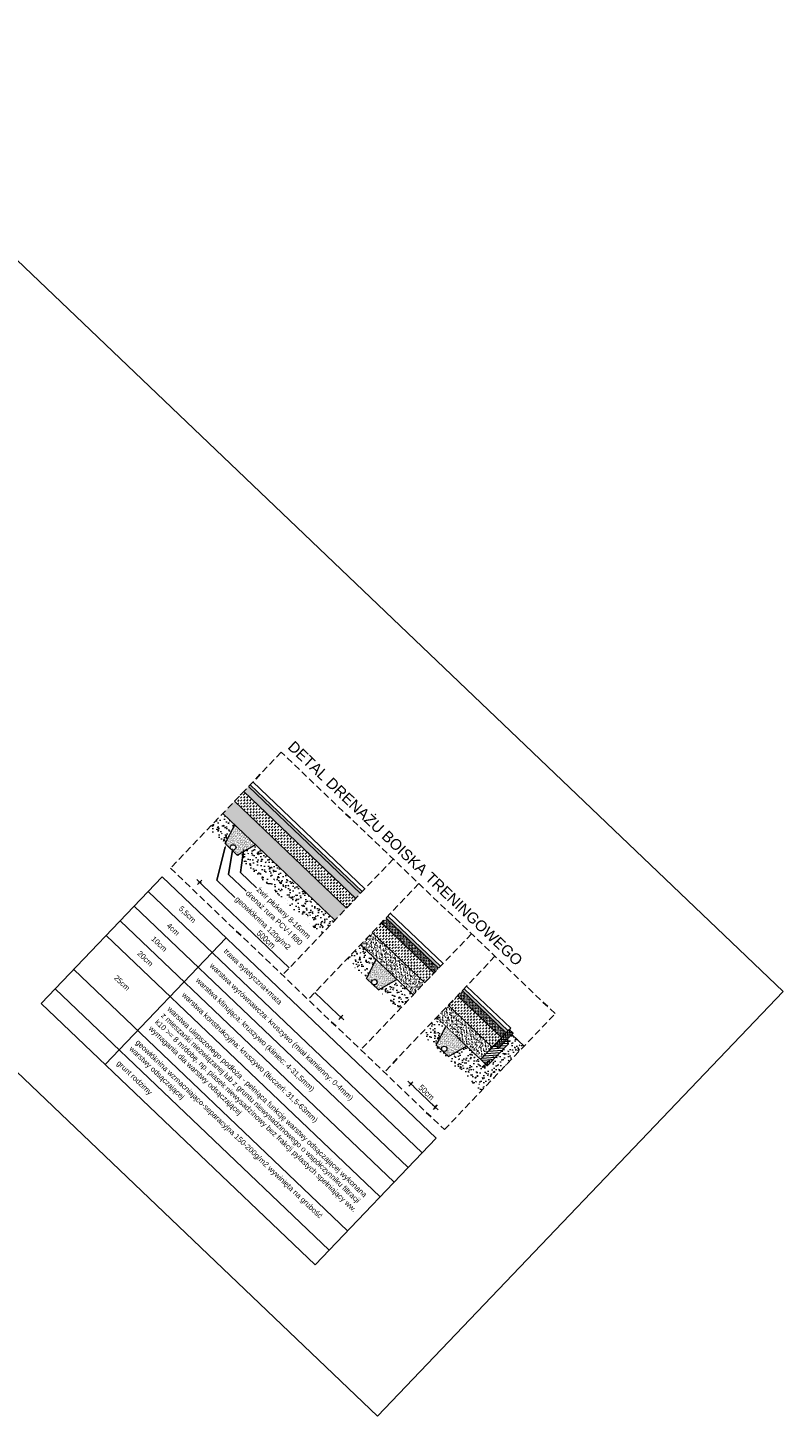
# Model space of a CAD drawing. Header units: metres. Extents: x 7426999 to 7429100, y 5539936 to 5541998.
# Tile 5 of 5: x 7427979 to 7429100, y 5539936 to 5541998. Entities that reach past the tile are written whole.
import ezdxf
from ezdxf import colors
from ezdxf.entities.mleader import LeaderData, LeaderLine
from ezdxf.math import Vec2, Vec3

# ---------------------------------------------------------------- set-up
doc = ezdxf.new("R2010")
doc.units = ezdxf.units.M
doc.linetypes.add('DASHED', pattern=[0.75, 0.5, -0.25])
doc.layers.get('0').update_dxf_attribs({"linetype": 'CONTINUOUS'})
for name, color, linetype, lineweight in [('__OPISY', 7, 'CONTINUOUS', 5), ('_arkusz', 250, 'CONTINUOUS', 18), ('A_przekrojowa', 250, 'CONTINUOUS', 25), ('A_przerywana', 1, 'DASHED', 25), ('A_WIDOKOWA_X szkic', 250, 'CONTINUOUS', 15)]:
    doc.layers.add(name, color=color, linetype=linetype, lineweight=lineweight)
doc.styles.add('Arial', font='arial.ttf')
doc.styles.add('ARIAL 500', font='arial.ttf', dxfattribs={"height": 0.8})
doc.styles.add('Arial Narrow', font='ARIALN.TTF')
pattern_1 = [(6.33288622, (-1823290.928, 6677270.835), (12.078033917, -13.732232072), [1.905000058, -20.955000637]), (311.33288622, (-1823290.928, 6677270.835), (10.642470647, 16.25379987), [1.524000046, -16.764058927]), (56.78433092, (-1823289.921, 6677269.691), (22.72050399, 2.521567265), [1.61900093, -17.809025]), (2.51708622, (-1823287.42, 6677274.51), (16.7059855, -21.758311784), [2.85750009, -31.43250096]), (52.96844383, (-1823286.028, 6677272.697), (34.256917, 1.50592469), [2.42850239, -26.71356163]), (307.5170374, (-1823287.42, 6677274.51), (34.256917, 1.50592469), [2.28599678, -25.14597396]), (337.33288622, (-1823286.46, 6677271.838), (3.906155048, -17.865970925), [1.905000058, -20.955000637]), (282.33288622, (-1823286.46, 6677271.838), (17.188111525, 9.056258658), [1.524000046, -16.76400051]), (27.78433122, (-1823286.134, 6677270.349), (21.094266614, -8.809712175), [1.61900093, -17.8089943]), (353.83288622, (-1823290.928, 6677270.8354), (6.061667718, 5.903145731), [0, -16.560800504, 0, -17.018000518, 0, -16.827500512]), (323.83288622, (-1823290.928, 6677270.835), (11.750632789, 2.633018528), [0, -9.702800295, 0, -16.179800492, 0, -6.413500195]), (283.83288622, (-1823295.025, 6677274.746), (9.4125789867, -9.7764844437), [0, -6.350000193, 0, -19.812000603, 0, -26.2890008]), (273.83288622, (-1823296.863, 6677276.5), (12.47074194, -8.388576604), [0, -8.255000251, 0, -13.1572004, 0, -18.669000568])]
pattern_2 = [(6.33288622, (-1823442.874, 6677415.872), (12.078033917, -13.732232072), [1.905000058, -20.955000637]), (311.33288622, (-1823442.874, 6677415.872), (10.642470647, 16.25379987), [1.524000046, -16.764058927]), (56.78433092, (-1823441.868, 6677414.727), (22.72050399, 2.521567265), [1.61900093, -17.809025]), (2.51708622, (-1823439.367, 6677419.546), (16.7059855, -21.758311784), [2.85750009, -31.43250096]), (52.96844383, (-1823437.975, 6677417.733), (34.256917, 1.50592469), [2.42850239, -26.71356163]), (307.5170374, (-1823439.367, 6677419.546), (34.256917, 1.50592469), [2.28599678, -25.14597396]), (337.33288622, (-1823438.406, 6677416.874), (3.906155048, -17.865970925), [1.905000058, -20.955000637]), (282.33288622, (-1823438.406, 6677416.874), (17.188111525, 9.056258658), [1.524000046, -16.76400051]), (27.78433122, (-1823438.08, 6677415.385), (21.094266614, -8.809712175), [1.61900093, -17.8089943]), (353.83288622, (-1823442.874, 6677415.8717), (6.061667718, 5.903145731), [0, -16.560800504, 0, -17.018000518, 0, -16.827500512]), (323.83288622, (-1823442.874, 6677415.872), (11.750632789, 2.633018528), [0, -9.702800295, 0, -16.179800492, 0, -6.413500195]), (283.83288622, (-1823446.9716, 6677419.7826), (9.4125789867, -9.7764844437), [0, -6.350000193, 0, -19.812000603, 0, -26.2890008]), (273.83288622, (-1823448.809, 6677421.536), (12.47074194, -8.388576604), [0, -8.255000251, 0, -13.1572004, 0, -18.669000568])]

# ---------------------------------------------------------------- blocks, each defined once
blk = doc.blocks.new('TICK')
for p, q in [((-1, 0), (1, 0)), ((0, -0.75), (0, 0.75))]:
    blk.add_line(p, q)
at = {"const_width": 0.1}
blk.add_lwpolyline([(-0.35, -0.35), (0.35, 0.35)], dxfattribs=at)
blk = doc.blocks.new('*T76')
at = {"layer": 'A_WIDOKOWA_X szkic', "color": 0, "linetype": 'ByBlock', "lineweight": -2, "transparency": 16777216}
for p, q in [((0, 0), (-179.5, -188.1)), ((0, 0), (406.6, -388.1)), ((-20.7, -21.7), (385.9, -409.8)), ((-41.4, -43.4), (365.2, -431.5)), ((-62.1, -65.1), (344.5, -453.2)), ((94.9, -90.6), (-84.7, -278.6)), ((-82.9, -86.8), (323.8, -474.9)), ((-131.2, -137.4), (275.4, -525.6)), ((-158.8, -166.4), (247.8, -554.5)), ((-179.5, -188.1), (227.1, -576.2)), ((406.6, -388.1), (227.1, -576.2))]:
    blk.add_line(p, q, dxfattribs=at)
at = {"layer": 'A_WIDOKOWA_X szkic', "color": 0, "transparency": 16777216, "char_height": 8, "rotation": 316.3329, "style": 'ARIAL 500'}
for s, insert, width, attachment_point in [('5,5cm', (37.1, -56.1), 131.069, 5), ('4cm', (16.4, -77.8), 131.069, 5), ('10cm', (-4.3, -99.5), 131.069, 5), ('20cm', (-25.1, -121.2), 131.069, 5), ('  trawa sytetyczna+mata', (88.1, -104.9), 420.953, 4), ('{\\C256;  warstwa wyrównawcza: kruszywo (miał kamienny: 0-4mm)}', (67.4, -126.6), 420.953, 4), ('25cm', (-59.6, -157.4), 131.069, 5), ('{\\C256;  warstwa klinująca: kruszywo (kliniec: 4-31,5mm)}', (46.7, -148.3), 420.953, 4), ('{\\C256;  warstwa konstrukcyjna: kruszywo (tłuczeń: 31,5-63mm)}', (26, -170), 420.953, 4), ('{\\C256;warstwa ulepszonego podłoża - pełniąca funkcję warstwy odsączającej wykonana z mieszanki niezwiązanej lub z gruntu niewysadzinowego o współczynniku filtracji k10 >= 8 m/dobę, np. piasek niewysadzinowy bez frakcji pylastych spełniający ww. wymagania dla warstwy odsączającej}', (-4.9, -209.6), 410.953, 4), ('{\\C256;geowłóknina wzmacniająco-separacyjna 150-200g/m2 wywinięta na grubość warstwy odsączającej  }', (-42.9, -249.4), 410.953, 4), ('  grunt rodzimy', (-70.7, -271.2), 420.953, 4)]:
    blk.add_mtext(s, dxfattribs=dict(at, insert=insert, width=width, attachment_point=attachment_point))

msp = doc.modelspace()

# ---------------------------------------------------------------- hatches: boundary and pattern name
at = {"lineweight": 9, "transparency": 33554687}
h = msp.add_hatch(dxfattribs=at)
h.set_pattern_fill('DASH', color=252, angle=226.3329)
h.set_pattern_definition([(226.33288622, (-1823279.19, 6677283.1326), (0.1044455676, -4.4889132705), [3.1750000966, -3.1750000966])])
h.paths.add_polyline_path([(7428452, 5540690.5), (7428465.8, 5540704.9), (7428299.5, 5540863.7), (7428285.7, 5540849.2)])
h = msp.add_hatch(dxfattribs=at)
h.set_pattern_fill('DASH', color=252, scale=0.5, angle=226.3329)
h.set_pattern_definition([(226.332886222, (-1823279.19, 6677283.1326), (0.0522227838, -2.24445663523), [1.5875000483, -1.5875000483])])
h.paths.add_polyline_path([(7428465.8, 5540704.9), (7428472.7, 5540712.2), (7428306.4, 5540870.9), (7428299.5, 5540863.7)])
h = msp.add_hatch(dxfattribs=at)
h.set_pattern_fill('DOTS', color=252, scale=0.5, angle=226.3329)
h.set_pattern_definition([(226.332886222, (-1823279.19, 6677283.1326), (0.30014062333, -0.83514339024), [0, -0.79375002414])])
h.paths.add_polyline_path([(7428472.7, 5540712.2), (7428475.5, 5540715.1), (7428309.2, 5540873.8), (7428306.4, 5540870.9)])
at = {"lineweight": 9}
h = msp.add_hatch(dxfattribs=at)
h.set_pattern_fill('AR-SAND', color=252, scale=0.1, angle=-43.6671)
h.set_pattern_definition([(353.83288622, (-1823280.571, 6677281.686), (3.2634981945, 3.6507141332), [0, -3.8608001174, 0, -4.3180001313, 0, -4.1275001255]), (323.83288622, (-1823280.571, 6677281.686), (8.2011310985, 2.081440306), [0, -2.0828000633, 0, -3.4798001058, 0, -1.3335000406]), (283.83288622, (-1823282.831, 6677283.843), (5.7316741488, -5.4511480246), [0, -1.2700000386, 0, -4.572000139, 0, -5.9690001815]), (273.83288622, (-1823282.831, 6677283.843), (7.0625436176, -3.659518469), [0, -0.6350000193, 0, -2.9972000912, 0, -3.4290001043])])
h.paths.add_polyline_path([(7428434.7, 5540672.4), (7428452, 5540690.5), (7428285.7, 5540849.2), (7428268.5, 5540831.1)])
h = msp.add_hatch(dxfattribs=at)
h.set_pattern_fill('AR-CONC', color=252, scale=0.1, angle=-43.6671)
h.set_pattern_definition(pattern_1)
h.paths.add_polyline_path([(7428286.2, 5540814.2), (7428268.5, 5540831.1), (7428247.7, 5540809.4), (7428271.8, 5540786.4)])
at = {"lineweight": 9, "transparency": 33554687}
h = msp.add_hatch(dxfattribs=at)
h.set_pattern_fill('AR-SAND', color=252, scale=0.05, angle=226.3329)
h.set_pattern_definition([(263.832886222, (-1823290.928, 6677270.8354), (1.82535706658, -1.63174909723), [0, -1.9304000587, 0, -2.15900006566, 0, -2.06375006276]), (233.83288622, (-1823290.928, 6677270.8354), (1.0407201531, -4.1005655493), [0, -1.04140003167, 0, -1.7399000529, 0, -0.66675002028]), (193.832886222, (-1823289.8494, 6677271.9653), (-2.7255740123, -2.8658370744), [0, -0.6350000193, 0, -2.28600006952, 0, -2.98450009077]), (183.83288622, (-1823289.8494, 6677271.9653), (-1.8297592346, -3.5312718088), [0, -0.31750000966, 0, -1.49860004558, 0, -1.71450005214])])
h.paths.add_polyline_path([(7428317, 5540784.8), (7428286.2, 5540814.2), (7428271.8, 5540786.4), (7428280.9, 5540777.8, -0.414214), (7428280.7, 5540783.4, -1), (7428286.5, 5540777.9, -0.414214), (7428280.9, 5540777.8), (7428289.9, 5540769.2)])
at = {"lineweight": 9}
h = msp.add_hatch(dxfattribs=at)
h.set_pattern_fill('AR-CONC', color=252, scale=0.1, angle=-43.6671)
h.set_pattern_definition(pattern_1)
h.paths.add_polyline_path([(7428414, 5540650.7), (7428434.7, 5540672.4), (7428317, 5540784.8), (7428289.9, 5540769.2)])
at = {"lineweight": 9, "transparency": 33554687}
h = msp.add_hatch(dxfattribs=at)
h.set_pattern_fill('DASH', color=252, scale=0.5, angle=226.3329)
h.set_pattern_definition([(226.332886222, (-1823431.1363, 6677428.1688), (0.0522227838, -2.24445663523), [1.5875000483, -1.5875000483])])
h.paths.add_polyline_path([(7428510.8, 5540675.8), (7428503.9, 5540668.6), (7428582, 5540594), (7428588.9, 5540601.3)])
h = msp.add_hatch(dxfattribs=at)
h.set_pattern_fill('DOTS', color=252, scale=0.5, angle=226.3329)
h.set_pattern_definition([(226.332886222, (-1823431.1363, 6677428.16884), (0.30014062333, -0.83514339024), [0, -0.79375002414])])
h.paths.add_polyline_path([(7428513.6, 5540678.7), (7428510.8, 5540675.8), (7428588.9, 5540601.3), (7428591.7, 5540604.2)])
at = {"lineweight": 9}
h = msp.add_hatch(dxfattribs=at)
h.set_pattern_fill('AR-SAND', color=252, scale=0.1, angle=-43.6671)
h.set_pattern_definition([(353.83288622, (-1823432.5173, 6677426.722), (3.2634981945, 3.6507141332), [0, -3.8608001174, 0, -4.3180001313, 0, -4.1275001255]), (323.83288622, (-1823432.517, 6677426.722), (8.2011310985, 2.081440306), [0, -2.0828000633, 0, -3.4798001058, 0, -1.3335000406]), (283.83288622, (-1823434.777, 6677428.8793), (5.7316741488, -5.4511480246), [0, -1.2700000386, 0, -4.572000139, 0, -5.9690001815]), (273.83288622, (-1823434.777, 6677428.879), (7.0625436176, -3.659518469), [0, -0.6350000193, 0, -2.9972000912, 0, -3.4290001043])])
h.paths.add_polyline_path([(7428490.1, 5540654.1), (7428472.8, 5540636), (7428550.9, 5540561.5), (7428568.2, 5540579.6)])
at = {"lineweight": 9, "transparency": 33554687}
h = msp.add_hatch(dxfattribs=at)
h.set_pattern_fill('DASH', color=252, angle=226.3329)
h.set_pattern_definition([(226.33288622, (-1823431.1363, 6677428.169), (0.1044455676, -4.4889132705), [3.1750000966, -3.1750000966])])
h.paths.add_polyline_path([(7428503.9, 5540668.6), (7428490.1, 5540654.1), (7428568.2, 5540579.6), (7428582, 5540594)])
at = {"lineweight": 9}
h = msp.add_hatch(dxfattribs=at)
h.set_pattern_fill('AR-CONC', color=252, scale=0.1, angle=-43.6671)
h.set_pattern_definition(pattern_2)
h.paths.add_polyline_path([(7428472.8, 5540636), (7428452.1, 5540614.3), (7428481.6, 5540586.2), (7428495.9, 5540614)])
at = {"lineweight": 9, "transparency": 33554687}
h = msp.add_hatch(dxfattribs=at)
h.set_pattern_fill('AR-SAND', color=252, scale=0.05, angle=226.3329)
h.set_pattern_definition([(263.832886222, (-1823442.8743, 6677415.8717), (1.82535706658, -1.63174909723), [0, -1.9304000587, 0, -2.15900006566, 0, -2.06375006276]), (233.83288622, (-1823442.8743, 6677415.8717), (1.0407201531, -4.1005655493), [0, -1.04140003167, 0, -1.7399000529, 0, -0.66675002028]), (193.832886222, (-1823441.7957, 6677417.0016), (-2.7255740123, -2.8658370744), [0, -0.6350000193, 0, -2.28600006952, 0, -2.98450009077]), (183.83288622, (-1823441.7957, 6677417.0016), (-1.8297592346, -3.5312718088), [0, -0.31750000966, 0, -1.49860004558, 0, -1.71450005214])])
h.paths.add_polyline_path([(7428526.7, 5540584.6), (7428495.9, 5540614), (7428481.6, 5540586.2), (7428490.6, 5540577.6, -0.414214), (7428490.5, 5540583.2, -1), (7428496.3, 5540577.7, -0.414214), (7428490.6, 5540577.6), (7428499.7, 5540569)])
at = {"lineweight": 9}
h = msp.add_hatch(dxfattribs=at)
h.set_pattern_fill('AR-CONC', color=252, scale=0.1, angle=-43.6671)
h.set_pattern_definition(pattern_2)
h.paths.add_polyline_path([(7428530.2, 5540539.8), (7428550.9, 5540561.5), (7428526.7, 5540584.6), (7428499.7, 5540569)])
at = {"lineweight": 9, "transparency": 33554687}
h = msp.add_hatch(dxfattribs=at)
h.set_pattern_fill('DASH', color=252, scale=0.5, angle=226.3329)
h.set_pattern_definition([(226.332886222, (-1823544.5191, 6677536.3953), (0.0522227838, -2.24445663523), [1.5875000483, -1.5875000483])])
h.paths.add_polyline_path([(7428623.8, 5540568), (7428616.9, 5540560.7), (7428682.3, 5540498.3), (7428689.2, 5540505.5)])
h = msp.add_hatch(dxfattribs=at)
h.set_pattern_fill('DOTS', color=252, scale=0.5, angle=226.3329)
h.set_pattern_definition([(226.332886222, (-1823544.5191, 6677536.39535), (0.30014062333, -0.83514339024), [0, -0.79375002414])])
h.paths.add_polyline_path([(7428626.6, 5540570.8), (7428623.8, 5540568), (7428689.2, 5540505.5), (7428692, 5540508.4)])
at = {"lineweight": 9}
h = msp.add_hatch(dxfattribs=at)
h.set_pattern_fill('AR-SAND', color=252, scale=0.1, angle=-43.6671)
h.set_pattern_definition([(353.83288622, (-1823545.9, 6677534.9486), (3.2634981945, 3.6507141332), [0, -3.8608001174, 0, -4.3180001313, 0, -4.1275001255]), (323.83288622, (-1823545.9, 6677534.9486), (8.2011310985, 2.081440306), [0, -2.0828000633, 0, -3.4798001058, 0, -1.3335000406]), (283.83288622, (-1823548.16, 6677537.1058), (5.7316741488, -5.4511480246), [0, -1.2700000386, 0, -4.572000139, 0, -5.9690001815]), (273.83288622, (-1823548.16, 6677537.106), (7.0625436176, -3.659518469), [0, -0.6350000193, 0, -2.9972000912, 0, -3.4290001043])])
h.paths.add_polyline_path([(7428603.1, 5540546.3), (7428585.8, 5540528.2), (7428651.2, 5540465.7), (7428668.5, 5540483.8)])
at = {"lineweight": 9, "transparency": 33554687}
h = msp.add_hatch(dxfattribs=at)
h.set_pattern_fill('DASH', color=252, angle=226.3329)
h.set_pattern_definition([(226.33288622, (-1823544.519, 6677536.3953), (0.1044455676, -4.4889132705), [3.1750000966, -3.1750000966])])
h.paths.add_polyline_path([(7428616.9, 5540560.7), (7428603.1, 5540546.3), (7428668.5, 5540483.8), (7428682.3, 5540498.3)])
at = {"lineweight": 9}
h = msp.add_hatch(dxfattribs=at)
h.set_pattern_fill('AR-CONC', color=252, scale=0.1, angle=-43.6671)
h.set_pattern_definition([(6.33288622, (-1823544.519, 6677536.395), (12.078033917, -13.732232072), [1.905000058, -20.955000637]), (311.33288622, (-1823544.52, 6677536.395), (10.642470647, 16.25379987), [1.524000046, -16.764058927]), (56.78433092, (-1823543.513, 6677535.251), (22.72050399, 2.521567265), [1.61900093, -17.809025]), (2.51708622, (-1823541.012, 6677540.07), (16.7059855, -21.758311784), [2.85750009, -31.43250096]), (52.96844383, (-1823539.62, 6677538.257), (34.256917, 1.50592469), [2.42850239, -26.71356163]), (307.5170374, (-1823541.012, 6677540.07), (34.256917, 1.50592469), [2.28599678, -25.14597396]), (337.33288622, (-1823540.051, 6677537.398), (3.906155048, -17.865970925), [1.905000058, -20.955000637]), (282.33288622, (-1823540.051, 6677537.398), (17.188111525, 9.056258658), [1.524000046, -16.76400051]), (27.78433122, (-1823539.726, 6677535.909), (21.094266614, -8.809712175), [1.61900093, -17.8089943]), (353.83288622, (-1823544.519, 6677536.3953), (6.061667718, 5.903145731), [0, -16.560800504, 0, -17.018000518, 0, -16.827500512]), (323.83288622, (-1823544.519, 6677536.395), (11.750632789, 2.633018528), [0, -9.702800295, 0, -16.179800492, 0, -6.413500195]), (283.83288622, (-1823548.6164, 6677540.306), (9.4125789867, -9.7764844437), [0, -6.350000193, 0, -19.812000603, 0, -26.2890008]), (273.83288622, (-1823550.454, 6677542.06), (12.47074194, -8.388576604), [0, -8.255000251, 0, -13.1572004, 0, -18.669000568])])
h.paths.add_polyline_path([(7428630.4, 5540485.6), (7428603.4, 5540469.9), (7428585.3, 5540487.2), (7428599.7, 5540514.9), (7428585.8, 5540528.2), (7428563, 5540504.3), (7428652.3, 5540419.1), (7428715.8, 5540485.7), (7428697.6, 5540503), (7428691.3, 5540496.3), (7428692, 5540488.7), (7428674.7, 5540470.5), (7428670.8, 5540474.2), (7428657.2, 5540460)])
at = {"lineweight": 9, "transparency": 33554687}
h = msp.add_hatch(dxfattribs=at)
h.set_pattern_fill('AR-SAND', color=252, scale=0.05, angle=226.3329)
h.set_pattern_definition([(263.832886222, (-1823339.1408, 6677316.8557), (1.82535706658, -1.63174909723), [0, -1.9304000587, 0, -2.15900006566, 0, -2.06375006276]), (233.83288622, (-1823339.141, 6677316.8557), (1.0407201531, -4.1005655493), [0, -1.04140003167, 0, -1.7399000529, 0, -0.66675002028]), (193.832886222, (-1823338.0623, 6677317.9857), (-2.7255740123, -2.8658370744), [0, -0.6350000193, 0, -2.28600006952, 0, -2.98450009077]), (183.83288622, (-1823338.0623, 6677317.9857), (-1.8297592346, -3.5312718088), [0, -0.31750000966, 0, -1.49860004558, 0, -1.71450005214])])
h.paths.add_polyline_path([(7428630.4, 5540485.6), (7428599.7, 5540514.9), (7428585.3, 5540487.2), (7428594.3, 5540478.6, -0.414214), (7428594.2, 5540484.2, -1), (7428600, 5540478.7, -0.414214), (7428594.3, 5540478.6), (7428603.4, 5540469.9)])
h = msp.add_hatch(dxfattribs=at)
h.set_pattern_fill('ANSI37', color=252, angle=-40.6671)
h.set_pattern_definition([(4.33288622, (-1823544.519, 6677536.3953), (-0.2398746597, 3.1659257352), []), (94.33288622, (-1823544.519, 6677536.3953), (-3.1659257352, -0.2398746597), [])])
h.paths.add_polyline_path([(7428699.5, 5540504.9), (7428693.8, 5540510.3), (7428672.1, 5540487.6), (7428677.8, 5540482.2), (7428691.3, 5540496.3)])
h = msp.add_hatch(dxfattribs=at)
h.set_pattern_fill('ANSI31', color=252, angle=-40.6671)
h.set_pattern_definition([(4.33288622, (-1823544.519, 6677536.3953), (-0.2398746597, 3.1659257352), [])])
h.paths.add_polyline_path([(7428692, 5540488.7), (7428691.3, 5540496.3), (7428677.8, 5540482.2), (7428672.1, 5540487.6), (7428668.5, 5540483.8), (7428668.5, 5540483.8), (7428651.2, 5540465.8), (7428661.1, 5540456.3)])

# ---------------------------------------------------------------- linework, layer by layer
at = {"linetype": 'DASHED', "ltscale": 20}
msp.add_lwpolyline([(7428190.8, 5540749.7), (7428597.4, 5540361.6), (7428761.8, 5540533.8), (7428355.2, 5540922)], close=True, dxfattribs=at)
for points in [[(7428521.4, 5540763.2), (7428357.1, 5540591)], [(7428559.5, 5540726.9), (7428395.2, 5540554.7)], [(7428637.6, 5540652.3), (7428473.3, 5540480.1)], [(7428672.5, 5540619), (7428508.2, 5540446.8)]]:
    msp.add_lwpolyline(points, dxfattribs=at)
at = {"layer": '_arkusz'}
msp.add_lwpolyline([(7427601.3, 5541997.9), (7429100.4, 5540566.9), (7428498.1, 5539935.9), (7426999, 5541366.9)], close=True, dxfattribs=at)
at = {"layer": 'A_przekrojowa'}
for points in [[(7428313, 5540877.8), (7428479.3, 5540719.1)], [(7428299.5, 5540863.7), (7428465.8, 5540704.9)], [(7428306.4, 5540870.9), (7428472.7, 5540712.2)], [(7428309.2, 5540873.8), (7428475.5, 5540715.1)], [(7428285.7, 5540849.2), (7428452, 5540690.5)], [(7428268.5, 5540831.1), (7428434.7, 5540672.4)], [(7428510.8, 5540675.8), (7428588.9, 5540601.3)], [(7428513.6, 5540678.7), (7428591.7, 5540604.2)], [(7428517.4, 5540682.7), (7428595.5, 5540608.1)], [(7428490.1, 5540654.1), (7428568.2, 5540579.6)], [(7428503.9, 5540668.6), (7428582, 5540594)], [(7428472.8, 5540636), (7428550.9, 5540561.5)], [(7428623.8, 5540568), (7428689.2, 5540505.5)], [(7428626.6, 5540570.8), (7428692, 5540508.4)], [(7428630.4, 5540574.8), (7428695.8, 5540512.4)], [(7428603.1, 5540546.3), (7428668.5, 5540483.8)], [(7428616.9, 5540560.7), (7428682.3, 5540498.3)], [(7428691.3, 5540496.3), (7428699.5, 5540504.9), (7428693.8, 5540510.3), (7428672.1, 5540487.6)], [(7428617.4, 5540498), (7428649.5, 5540467.4)], [(7428649.4, 5540467.5), (7428661.1, 5540456.3), (7428692, 5540488.7), (7428691.3, 5540496.3), (7428677.8, 5540482.2), (7428672.1, 5540487.6), (7428668.5, 5540483.8), (7428668.5, 5540483.8), (7428664.8, 5540480)], [(7428697.6, 5540503), (7428715.8, 5540485.7)]]:
    msp.add_lwpolyline(points, dxfattribs=at)
at = {"layer": 'A_przerywana', "ltscale": 20, "const_width": 1}
for points in [[(7428268.5, 5540831.1), (7428434.7, 5540672.4)], [(7428286.2, 5540814.2), (7428271.8, 5540786.4), (7428289.9, 5540769.2), (7428317.1, 5540784.9)], [(7428472.8, 5540636), (7428550.9, 5540561.5)], [(7428495.9, 5540614), (7428481.6, 5540586.2), (7428499.7, 5540569), (7428526.8, 5540584.7)], [(7428585.8, 5540528.2), (7428651.2, 5540465.7), (7428668.5, 5540483.8)], [(7428599.7, 5540514.9), (7428585.3, 5540487.2), (7428603.4, 5540469.9), (7428630.5, 5540485.6)]]:
    msp.add_lwpolyline(points, dxfattribs=at)
at = {"layer": 'A_WIDOKOWA_X szkic'}
for p, q in [((7428238.3, 5540724.5), (7428367.2, 5540601.6)), ((7428405.3, 5540565.2), (7428439.4, 5540532.6)), ((7428551.8, 5540425.3), (7428583.6, 5540394.9))]:
    msp.add_line(p, q, dxfattribs=at)
for points in [[(7428271.8, 5540786.4), (7428286.2, 5540814.2)], [(7428271.8, 5540786.4), (7428289.9, 5540769.2)], [(7428289.9, 5540769.2), (7428317, 5540784.8)], [(7428481.6, 5540586.2), (7428495.9, 5540614)], [(7428481.6, 5540586.2), (7428499.7, 5540569)], [(7428499.7, 5540569), (7428526.7, 5540584.6)], [(7428585.3, 5540487.2), (7428599.7, 5540514.9)], [(7428693.8, 5540510.3), (7428695.8, 5540512.4), (7428695.8, 5540512.4)], [(7428585.3, 5540487.2), (7428603.4, 5540469.9)], [(7428603.4, 5540469.9), (7428630.4, 5540485.6)], [(7428664.8, 5540480), (7428651.2, 5540465.7)]]:
    msp.add_lwpolyline(points, dxfattribs=at)
for centre in [(7428283.6, 5540780.7), (7428493.4, 5540580.5), (7428597.1, 5540481.5)]:
    msp.add_circle(centre, 4, dxfattribs=at)

# ---------------------------------------------------------------- block references
msp.add_blockref('*T76', (7428178.4, 5540736.8))
for p, xscale, yscale, zscale, rotation in [((7428234, 5540728.7), 6.000000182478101, 6.000000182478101, 6.000000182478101, 136.3328862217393), ((7428443.7, 5540528.5), 6.000000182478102, 6.000000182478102, 6.000000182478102, 316.3328862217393), ((7428547.5, 5540429.5), 6.000000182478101, 6.000000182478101, 6.000000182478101, 136.3328862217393), ((7428583.6, 5540394.9), -6.0000001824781, 6.0000001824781, 6.000000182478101, 136.332886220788)]:
    msp.add_blockref('TICK', p, dxfattribs=dict(at, xscale=xscale, yscale=yscale, zscale=zscale, rotation=rotation))

# ---------------------------------------------------------------- texts
at = {"layer": '__OPISY', "insert": (7428374.7, 5540940.1), "char_height": 16, "attachment_point": 1, "rotation": 316.3329, "style": 'ARIAL 500'}
msp.add_mtext_dynamic_manual_height_columns('{\\fArial|b0|i0|c238|p39;DETAL DRENAŻU BOISKA TRENINGOWEGO}', width=517.245, gutter_width=125, heights=[0], dxfattribs=at)
at = {"layer": 'A_WIDOKOWA_X szkic', "insert": (7428332.7, 5540644.1), "char_height": 8.75, "width": 15.829, "attachment_point": 5, "rotation": 316.3329, "style": 'Arial Narrow'}
msp.add_mtext('\\A1;500cm', dxfattribs=at)
at = {"layer": 'A_WIDOKOWA_X szkic', "insert": (7428570.8, 5540416.8), "char_height": 8.75, "attachment_point": 5, "rotation": 316.3329, "style": 'Arial Narrow'}
msp.add_mtext('\\A1;50cm', dxfattribs=at)

# ---------------------------------------------------------------- leaders
at = {"layer": 'A_WIDOKOWA_X szkic'}
ml = msp.add_multileader_mtext('Standard', dxfattribs=at)
ml.set_content('geowłóknina 120g/m2', color=256, style='Arial')
ml.set_leader_properties()
ml.build(insert=Vec2(0, 0))
ml.multileader.update_dxf_attribs({"text_right_attachment_type": 6, "dogleg_length": 0.36})
ctx = ml.context
ctx.base_point, ctx.char_height, ctx.plane_origin, ctx.plane_x_axis, ctx.plane_y_axis = Vec3(7428286.5, 5540706.3), 8, Vec3(7428276.3, 5540780.2), Vec3(0.723364, -0.690467), Vec3(0.690467, 0.723364)
ctx.right_attachment = 6
notes = []
notes.append((ctx, [(0, (1, 1, 0), (7428259.6, 5540732), (0.723364, -0.690467), 37.2, [(0, [(7428273, 5540785.1)], 0, [])])]))
ctx.mtext.insert, ctx.mtext.text_direction, ctx.mtext.flow_direction = Vec3(7428291.5, 5540708.7), Vec3(0.723364, -0.690467), 5
ml = msp.add_multileader_mtext('Standard', dxfattribs=at)
ml.set_content('drenaż rura PCV-I fi80', color=256, style='Arial')
ml.set_leader_properties()
ml.build(insert=Vec2(0, 0))
ml.multileader.update_dxf_attribs({"text_right_attachment_type": 6, "dogleg_length": 0.36})
ctx = ml.context
ctx.base_point, ctx.char_height, ctx.plane_origin, ctx.plane_x_axis, ctx.plane_y_axis = Vec3(7428303, 5540715.8), 8, Vec3(7428280.9, 5540777.8), Vec3(0.723364, -0.690467), Vec3(0.690467, 0.723364)
ctx.right_attachment = 6
notes.append((ctx, [(0, (1, 1, 0), (7428277, 5540740.6), (0.723364, -0.690467), 36, [(0, [(7428283.6, 5540780.7)], 0, [])])]))
ctx.mtext.insert, ctx.mtext.text_direction, ctx.mtext.flow_direction = Vec3(7428307.3, 5540717.3), Vec3(0.723364, -0.690467), 5
ml = msp.add_multileader_mtext('Standard', dxfattribs=at)
ml.set_content('żwir płukany 8-16mm', color=256, style='Arial')
ml.set_leader_properties()
ml.build(insert=Vec2(0, 0))
ml.multileader.update_dxf_attribs({"text_right_attachment_type": 6, "dogleg_length": 0.36})
ctx = ml.context
ctx.base_point, ctx.char_height, ctx.plane_origin, ctx.plane_x_axis, ctx.plane_y_axis = Vec3(7428318.4, 5540720.5), 8, Vec3(7428299.8, 5540779.9), Vec3(0.723364, -0.690467), Vec3(0.690467, 0.723364)
ctx.right_attachment = 6
notes.append((ctx, [(0, (1, 1, 0), (7428294.6, 5540743.2), (0.723364, -0.690467), 32.9, [(0, [(7428299.8, 5540779.9)], 0, [])])]))
ctx.mtext.insert, ctx.mtext.text_direction, ctx.mtext.flow_direction = Vec3(7428323.4, 5540722.8), Vec3(0.723364, -0.690467), 5
for ctx, leaders in notes:
    for number, flags, end, landing, length, lines in leaders:
        leader = LeaderData()
        leader.index, (leader.has_last_leader_line, leader.has_dogleg_vector, leader.attachment_direction) = number, flags
        leader.last_leader_point, leader.dogleg_vector, leader.dogleg_length = Vec3(end), Vec3(landing), length
        for number, points, colour, breaks in lines:
            line = LeaderLine()
            line.index, line.vertices, line.color, line.breaks = number, Vec3.list(points), colors.encode_raw_color(colour), breaks
            leader.lines.append(line)
        ctx.leaders.append(leader)

doc.saveas('drawing.dxf')
